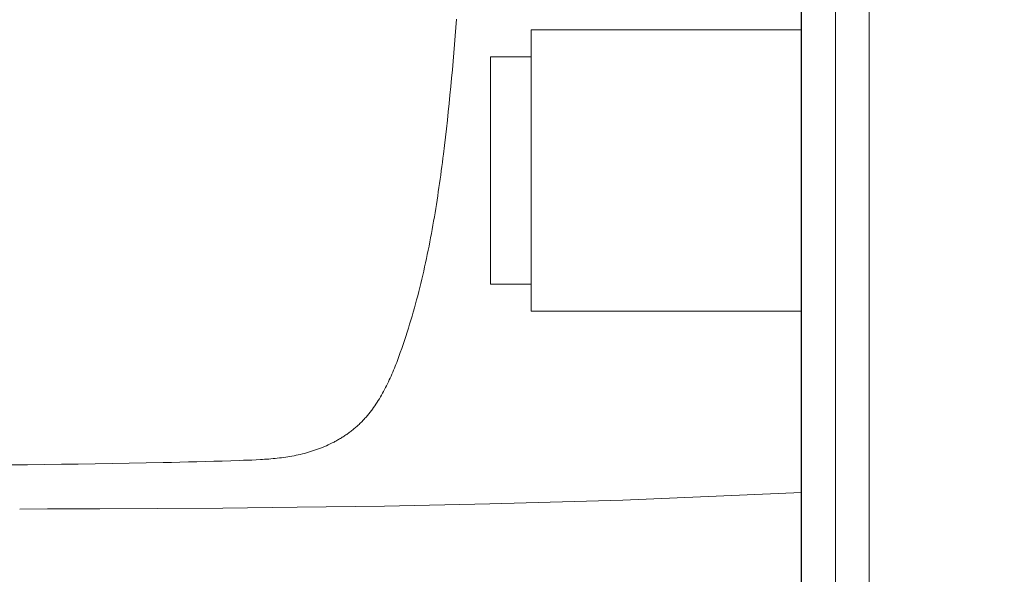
# Model space of a CAD drawing. Header units: millimetres. Extents: x -2074 to 12588, y -3630 to 101167.
# Tile 167 of 256: x 3011 to 3047, y 1552 to 1573. Entities that reach past the tile are written whole.
import ezdxf

# ---------------------------------------------------------------- set-up
doc = ezdxf.new("R2010")
doc.units = ezdxf.units.MM
for name, color, linetype, lineweight in [('SelinAr_BUD_wymiary', 7, 'Continuous', 18), ('SelinAr_BUD_ściany', 7, 'Continuous', 25), ('SelinAr_BUD_ściany struktura', 8, 'Continuous', 9), ('SelinAr_WYP_armatura', 8, 'Continuous', 18), ('SelinAr_WYP_meble', 8, 'Continuous', 18)]:
    doc.layers.add(name, color=color, linetype=linetype, lineweight=lineweight)
doc.styles.add('style1', font='romans.shx', dxfattribs={"width": 0.6})
doc.dimstyles.new('ISO-25 Ania', dxfattribs={"dimtxt": 10, "dimasz": 5, "dimexe": 5, "dimexo": 0.625, "dimtad": 0, "dimrnd": 0.01, "dimtxsty": 'style1', "dimblk": 'ARCHTICK', "dimcen": 5, "dimdle": 5, "dimadec": 0, "dimazin": 0, "dimtfac": 1, "dimtmove": 0, "dimatfit": 3, "dimldrblk": 'ARCHTICK', "dimfxl": 0, "dimarcsym": 0})

# ---------------------------------------------------------------- blocks, each defined once
blk = doc.blocks.new('Umywalka KOŁO_bez barier')
at = {"linetype": 'Continuous'}
for points in [[(-26.899, -0.001), (26.899, 0.001)], [(26.9, -0.004), (27.186, -6.611), (27.328, -11.533), (27.406, -15.427), (27.451, -18.652), (27.479, -21.408), (27.496, -23.818), (27.507, -25.96), (27.514, -27.891), (27.515, -28.918)], [(9.401, -12.761), (9.713, -12.784), (10.026, -12.808), (10.338, -12.833), (10.65, -12.859), (10.963, -12.886), (11.275, -12.914), (11.587, -12.943), (11.899, -12.972), (12.211, -13.003), (12.523, -13.035), (12.834, -13.067), (13.146, -13.101), (13.457, -13.135), (13.769, -13.171), (14.08, -13.208), (14.391, -13.246), (14.546, -13.265), (14.702, -13.285), (14.857, -13.305), (15.013, -13.326), (15.168, -13.347), (15.323, -13.368), (15.478, -13.39), (15.633, -13.412), (15.788, -13.435), (15.943, -13.458), (16.098, -13.482), (16.253, -13.506), (16.408, -13.531), (16.563, -13.556), (16.717, -13.582), (16.872, -13.608), (17.026, -13.635), (17.18, -13.663), (17.334, -13.691), (17.488, -13.72), (17.642, -13.749), (17.796, -13.779), (17.95, -13.81), (18.103, -13.842), (18.256, -13.874), (18.41, -13.907), (18.563, -13.941), (18.716, -13.975), (18.868, -14.01), (19.021, -14.046), (19.173, -14.083), (19.325, -14.121), (19.477, -14.159), (19.629, -14.198), (19.78, -14.238), (19.932, -14.279), (20.083, -14.321), (20.233, -14.364), (20.384, -14.407), (20.534, -14.452), (20.684, -14.497), (20.834, -14.543), (20.983, -14.59), (21.133, -14.638), (21.281, -14.687), (21.43, -14.737), (21.578, -14.788), (21.726, -14.84), (21.8, -14.866), (21.874, -14.893), (21.947, -14.92), (22.02, -14.947), (22.094, -14.975), (22.167, -15.003), (22.24, -15.032), (22.312, -15.061), (22.385, -15.091), (22.457, -15.121), (22.529, -15.152), (22.601, -15.183), (22.673, -15.215), (22.744, -15.248), (22.815, -15.281), (22.886, -15.315), (22.956, -15.35), (23.026, -15.385), (23.095, -15.421), (23.165, -15.458), (23.233, -15.496), (23.302, -15.534), (23.369, -15.573), (23.437, -15.614), (23.503, -15.655), (23.569, -15.697), (23.635, -15.74), (23.7, -15.784), (23.764, -15.829), (23.827, -15.875), (23.859, -15.898), (23.89, -15.922), (23.921, -15.946), (23.952, -15.97), (23.983, -15.995), (24.013, -16.019), (24.043, -16.044), (24.073, -16.07), (24.103, -16.095), (24.132, -16.121), (24.162, -16.147), (24.191, -16.173), (24.219, -16.2), (24.248, -16.227), (24.276, -16.254), (24.304, -16.282), (24.332, -16.31), (24.359, -16.338), (24.386, -16.366), (24.413, -16.394), (24.44, -16.423), (24.466, -16.452), (24.492, -16.482), (24.517, -16.512), (24.542, -16.542), (24.567, -16.572), (24.592, -16.602), (24.616, -16.633), (24.64, -16.664), (24.664, -16.695), (24.687, -16.727), (24.71, -16.758), (24.733, -16.79), (24.755, -16.822), (24.778, -16.855), (24.799, -16.887), (24.821, -16.92), (24.842, -16.953), (24.863, -16.986), (24.884, -17.02), (24.904, -17.053), (24.924, -17.087), (24.944, -17.121), (24.963, -17.155), (24.982, -17.189), (25.001, -17.223), (25.02, -17.258), (25.038, -17.292), (25.074, -17.362), (25.108, -17.433), (25.142, -17.503), (25.174, -17.575), (25.205, -17.647), (25.236, -17.719), (25.265, -17.792), (25.293, -17.865), (25.319, -17.939), (25.345, -18.013), (25.37, -18.087), (25.393, -18.162), (25.416, -18.237), (25.437, -18.312), (25.457, -18.388), (25.477, -18.464), (25.495, -18.54), (25.512, -18.617), (25.529, -18.693), (25.544, -18.77), (25.559, -18.847), (25.573, -18.924), (25.585, -19.002), (25.597, -19.079), (25.608, -19.157), (25.619, -19.234), (25.628, -19.312), (25.637, -19.39), (25.645, -19.468), (25.653, -19.546), (25.66, -19.624), (25.666, -19.702), (25.672, -19.78), (25.677, -19.858), (25.682, -19.937), (25.687, -20.015), (25.695, -20.171), (25.703, -20.328), (25.709, -20.484), (25.715, -20.641), (25.72, -20.798), (25.73, -21.111), (25.74, -21.424), (25.749, -21.737), (25.758, -22.051), (25.767, -22.364), (25.775, -22.677), (25.783, -22.99), (25.791, -23.304), (25.798, -23.617), (25.811, -24.244), (25.823, -24.87), (25.835, -25.497), (25.845, -26.124), (25.855, -26.75), (25.863, -27.377), (25.871, -28.004), (25.879, -28.631), (25.886, -29.257)]]:
    blk.add_lwpolyline(points, dxfattribs=at)
blk = doc.blocks.new('*U326')
blk.add_lwpolyline([(-5.2, 0), (-5.2, -10), (5.2, -10), (5.2, 0), (-5.2, 0)])
blk.add_lwpolyline([(-4.2, -10), (4.2, -10), (4.2, -11.5), (-4.2, -11.5)], close=True)
blk = doc.blocks.new('_ArchTick')
at = {"color": 0, "linetype": 'ByBlock', "const_width": 0.15}
blk.add_lwpolyline([(-0.5, -0.5), (0.5, 0.5)], dxfattribs=at)
blk = doc.blocks.new('*D786')
at = {"layer": 'Defpoints', "color": 0}
for p in [(3039.657, 1750.241), (3039.657, 1710.241), (2937.157, 1522.241)]:
    blk.add_point(p, dxfattribs=at)
at = {"layer": 'SelinAr_BUD_wymiary', "color": 0, "lineweight": -2}
for p, q in [((3039.657, 1720.241), (3039.657, 1705.241)), ((2937.157, 1700.241), (2937.157, 1715.241)), ((2932.157, 1710.241), (2976.21, 1710.241)), ((3044.657, 1710.241), (3000.603, 1710.241))]:
    blk.add_line(p, q, dxfattribs=at)
at = {"layer": 'SelinAr_BUD_wymiary', "color": 0, "lineweight": -2, "xscale": 5, "yscale": 5, "zscale": 5, "rotation": 180}
blk.add_blockref('_ArchTick', (2937.157, 1710.241), dxfattribs=at)
at = {"layer": 'SelinAr_BUD_wymiary', "color": 0, "lineweight": -2, "xscale": 5, "yscale": 5, "zscale": 5}
blk.add_blockref('_ArchTick', (3039.657, 1710.241), dxfattribs=at)
at = {"layer": 'SelinAr_BUD_wymiary', "color": 0, "insert": (2988.407, 1710.241), "char_height": 10, "attachment_point": 5, "style": 'style1'}
blk.add_mtext('102,5', dxfattribs=at)

msp = doc.modelspace()

# ---------------------------------------------------------------- linework, layer by layer
at = {"layer": 'SelinAr_BUD_ściany'}
msp.add_lwpolyline([(3157.157, 1357.241), (3157.157, 1620.241), (3149.657, 1620.241), (3149.657, 1630.241), (3157.157, 1630.241), (3157.157, 1750.241), (3052.157, 1750.241), (3052.157, 1630.241), (3059.657, 1630.241), (3059.657, 1620.241), (3052.157, 1620.241), (3052.157, 1502.241), (3042.157, 1502.241), (3042.157, 1512.241), (2937.157, 1512.241), (2937.157, 1522.241), (3039.657, 1522.241), (3039.657, 1750.241), (2827.157, 1750.241)], dxfattribs=at)
at = {"layer": 'SelinAr_BUD_ściany struktura'}
for points in [[(2937.157, 1519.741), (3042.157, 1519.741), (3042.157, 1752.741), (2824.657, 1752.741), (2824.657, 1519.741), (2837.157, 1519.741)], [(2937.157, 1520.991), (3040.907, 1520.991), (3040.907, 1751.491), (2825.907, 1751.491), (2825.907, 1520.991), (2837.157, 1520.991)]]:
    msp.add_lwpolyline(points, dxfattribs=at)

# ---------------------------------------------------------------- block references
at = {"layer": 'SelinAr_WYP_armatura', "color": 211, "linetype": 'Continuous', "lineweight": 13, "rotation": 270}
msp.add_blockref('Umywalka KOŁO_bez barier', (3039.657, 1582.241), dxfattribs=at)
at = {"layer": 'SelinAr_WYP_meble', "color": 211, "linetype": 'Continuous', "lineweight": 13, "rotation": 270}
msp.add_blockref('*U326', (3039.657, 1567.241), dxfattribs=at)

# ---------------------------------------------------------------- dimensions: what is measured, and where the dimension line sits
at = {"layer": 'SelinAr_BUD_wymiary'}
dim = msp.add_linear_dim(base=(3039.657, 1710.241), p1=(2937.157, 1522.241), p2=(3039.657, 1750.241), dimstyle='ISO-25 Ania', override={"dimtmove": 1, "dimfxl": 10, "dimarcsym": 2}, dxfattribs=at)
dim.commit()
dim.dimension.update_dxf_attribs({"geometry": '*D786', "text_midpoint": (2988.407, 1710.241)})

doc.saveas('drawing.dxf')
